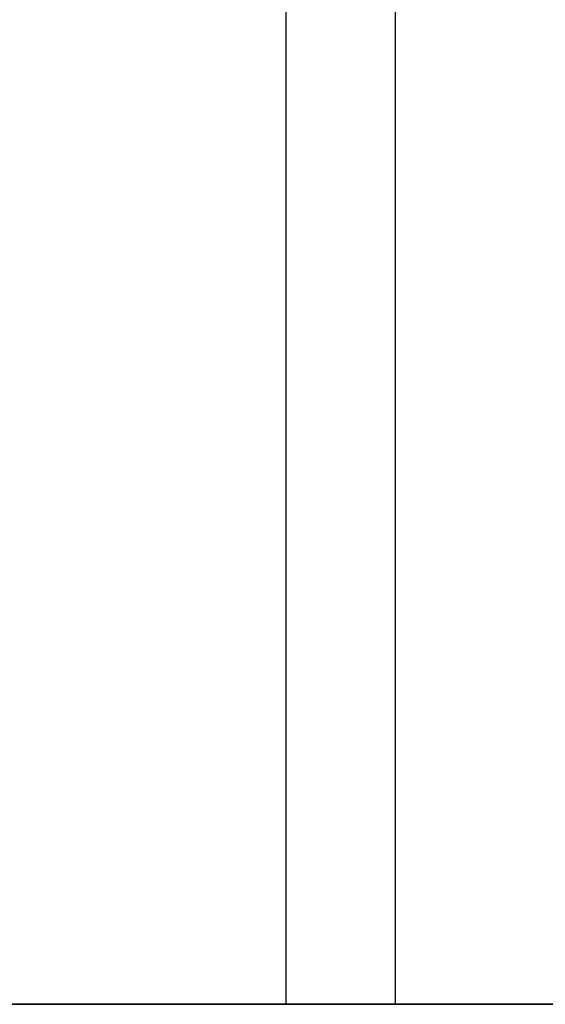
# Model space of a CAD drawing. Header units: metres. Extents: x 391.1 to 427.5, y 12.7 to 28.4.
# Tile 3 of 245: x 407.6 to 408.3, y 14.2 to 15.5. Entities that reach past the tile are written whole.
import ezdxf

# ---------------------------------------------------------------- set-up
doc = ezdxf.new("R2010")
doc.units = ezdxf.units.M
doc.layers.add('01_SUELOS', color=7, linetype='Continuous', lineweight=25, true_color=0x007f00)
for name, color, linetype, lineweight in [('A-DETL-____-MBND', 7, 'Continuous', 18), ('A-WALL-____-MCUT', 7, 'Continuous', 25), ('A-WALL-____-OTLN', 7, 'Continuous', 25)]:
    doc.layers.add(name, color=color, linetype=linetype, lineweight=lineweight)

# ---------------------------------------------------------------- blocks, each defined once
blk = doc.blocks.new('Family - LONDR55-XX_ZZ-ARQ-CAA-M3D-Londres55-151093-01_TEL_PS1')
at = {"layer": '01_SUELOS', "color": 9, "true_color": 0xaad4aa}
for p, q in [((0, 0), (26.635, 0)), ((26.635, 0), (0, 0))]:
    blk.add_line(p, q, dxfattribs=at)
blk = doc.blocks.new('Family - Mur PS-2-151177-01_TEL_PS1')
at = {"layer": 'A-DETL-____-MBND', "color": 253, "true_color": 0xaaaaaa}
for p, q in [((31.836, 1.34), (0, 1.34)), ((0, 1.34), (31.836, 1.34))]:
    blk.add_line(p, q, dxfattribs=at)
blk = doc.blocks.new('Family - Mur PS-1-153352-01_TEL_PS1')
at = {"layer": 'A-WALL-____-MCUT', "color": 253, "true_color": 0xaaaaaa}
blk.add_line((16.935, 1.34), (0, 1.34), dxfattribs=at)
at = {"layer": 'A-WALL-____-OTLN', "color": 253, "true_color": 0xaaaaaa}
blk.add_line((16.935, 1.34), (0, 1.34), dxfattribs=at)
blk = doc.blocks.new('Family - Evans P-1-153493-01_TEL_PS1')
at = {"layer": 'A-WALL-____-MCUT', "color": 253, "true_color": 0xaaaaaa}
for p, q in [((10.5601, 0.15), (0, 0.15)), ((10.5601, 0), (10.5601, 0.15)), ((0, 0), (10.5601, 0))]:
    blk.add_line(p, q, dxfattribs=at)
at = {"layer": 'A-WALL-____-OTLN', "color": 253, "true_color": 0xaaaaaa}
for p, q in [((10.5601, 0.15), (0, 0.15)), ((10.5601, 0), (10.5601, 0.15)), ((0, 0), (10.5601, 0))]:
    blk.add_line(p, q, dxfattribs=at)
at = {"layer": 'A-WALL-____-OTLN', "color": 253, "lineweight": 18, "true_color": 0xaaaaaa}
blk.add_line((0, 0), (10.5601, 0), dxfattribs=at)
blk = doc.blocks.new('LONDR55-XX_ZZ-ARQ-CAA-M3D-Londres55_ifc-1-01_TEL_PS1')
at = {"layer": '01_SUELOS', "color": 253, "lineweight": 18, "true_color": 0xaaaaaa}
blk.add_blockref('Family - LONDR55-XX_ZZ-ARQ-CAA-M3D-Londres55-151093-01_TEL_PS1', (392.0964, 14.1807), dxfattribs=at)
at = {"layer": 'A-WALL-____-OTLN', "color": 253, "lineweight": 18, "true_color": 0xaaaaaa, "rotation": 270}
blk.add_blockref('Family - Evans P-1-153493-01_TEL_PS1', (407.9432, 24.7407), dxfattribs=at)
at = {"layer": 'A-WALL-____-OTLN', "color": 253, "lineweight": 18, "true_color": 0xaaaaaa}
for name, p in [('Family - Mur PS-2-151177-01_TEL_PS1', (392.0997, 12.8406)), ('Family - Mur PS-1-153352-01_TEL_PS1', (400.7564, 12.8406))]:
    blk.add_blockref(name, p, dxfattribs=at)

msp = doc.modelspace()

# ---------------------------------------------------------------- block references
at = {"lineweight": 5}
msp.add_blockref('LONDR55-XX_ZZ-ARQ-CAA-M3D-Londres55_ifc-1-01_TEL_PS1', (0, 0), dxfattribs=at)

doc.saveas('drawing.dxf')
